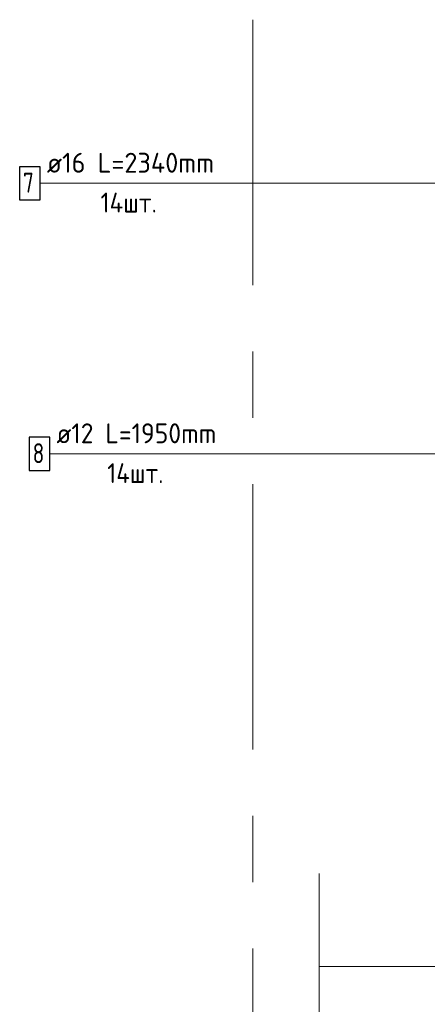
# Model space of a CAD drawing. Header units: metres. Extents: x -38 to 97, y -15 to 21.
# Tile 82 of 233: x 80.004 to 80.619, y -5.907 to -4.423. Entities that reach past the tile are written whole.
import ezdxf

# ---------------------------------------------------------------- set-up
doc = ezdxf.new("R2010")
doc.units = ezdxf.units.M
doc.linetypes.add('______11', pattern=[0.5, 0.4, -0.05, 0, -0.05])
doc.linetypes.add('______5', pattern=[1.1, 0.8, -0.1, 0.1, -0.1])
for name, color, linetype, lineweight in [('XR$4$Арм.стержн.горизонт. 1', 180, 'Continuous', 35), ('XR$4$Арм.стержн.горизонт. 2', 202, 'Continuous', 35), ('XR$4$Общий слой (1)_1', 7, 'Continuous', 13), ('XR$4$Осевая линия (1)', 7, '______5', 13), ('XR$6$Арм.стержн.горизонт. 1', 180, 'Continuous', 35), ('XR$6$Арм.стержн.горизонт. 2', 202, 'Continuous', 35), ('XR$6$Общий слой (1)_1', 7, 'Continuous', 13)]:
    doc.layers.add(name, color=color, linetype=linetype, lineweight=lineweight)
doc.styles.add('ISOCPEUR', font='txt')

# ---------------------------------------------------------------- blocks, each defined once
blk = doc.blocks.new('ЭЛЕМЕНТ_УЗОРА_19')
at = {"color": 7, "linetype": 'Continuous', "lineweight": 13, "transparency": 33554687}
blk.add_line((80.4556, -5.7099), (80.4556, -5.7099), dxfattribs=at)
blk.add_lwpolyline([(80.4556, -6.4399), (80.4556, -6.0829), (80.4156, -6.0727), (80.4956, -6.0588), (80.4556, -6.0472), (80.4556, -5.7099)], dxfattribs=at)
blk = doc.blocks.new('ЭЛЕМЕНТ_УЗОРА_34')
at = {"color": 7, "linetype": 'Continuous', "lineweight": 13, "transparency": 33554687}
blk.add_line((80.4556, -5.7099), (80.4556, -5.7099), dxfattribs=at)
blk.add_lwpolyline([(80.4556, -6.4399), (80.4556, -6.0829), (80.4156, -6.0727), (80.4956, -6.0588), (80.4556, -6.0472), (80.4556, -5.7099)], dxfattribs=at)

msp = doc.modelspace()

# ---------------------------------------------------------------- linework, layer by layer
at = {"layer": 'XR$4$Арм.стержн.горизонт. 1', "color": 7, "linetype": 'Continuous', "lineweight": 13, "transparency": 33554687}
msp.add_line((80.0349, -4.6695), (80.6389, -4.6695), dxfattribs=at)
at = {"layer": 'XR$4$Арм.стержн.горизонт. 1', "color": 7, "linetype": 'Continuous', "lineweight": 25, "transparency": 33554687}
msp.add_lwpolyline([(80.0039, -4.6945), (80.0349, -4.6945), (80.0349, -4.6445), (80.0039, -4.6445), (80.0039, -4.6945)], dxfattribs=at)
at = {"layer": 'XR$4$Арм.стержн.горизонт. 2', "color": 7, "linetype": 'Continuous', "lineweight": 13, "transparency": 33554687}
msp.add_line((80.0494, -5.0773), (80.6354, -5.0773), dxfattribs=at)
at = {"layer": 'XR$4$Арм.стержн.горизонт. 2', "color": 7, "linetype": 'Continuous', "lineweight": 25, "transparency": 33554687}
msp.add_lwpolyline([(80.0184, -5.1023), (80.0494, -5.1023), (80.0494, -5.0523), (80.0184, -5.0523), (80.0184, -5.1023)], dxfattribs=at)
at = {"layer": 'XR$4$Общий слой (1)_1', "color": 7, "linetype": 'Continuous', "lineweight": 13, "transparency": 33554687}
msp.add_line((80.4556, -5.8499), (84.8875, -5.8499), dxfattribs=at)
at = {"layer": 'XR$4$Осевая линия (1)', "color": 253, "linetype": '______11', "lineweight": 13, "true_color": 0xa0a0a0, "transparency": 33554687}
msp.add_line((80.3555, -4.4229), (80.3555, -7.6593), dxfattribs=at)
at = {"layer": 'XR$6$Арм.стержн.горизонт. 1', "color": 7, "linetype": 'Continuous', "lineweight": 13, "transparency": 33554687}
msp.add_line((80.0349, -4.6695), (80.6389, -4.6695), dxfattribs=at)
at = {"layer": 'XR$6$Арм.стержн.горизонт. 1', "color": 7, "linetype": 'Continuous', "lineweight": 25, "transparency": 33554687}
msp.add_lwpolyline([(80.0039, -4.6945), (80.0349, -4.6945), (80.0349, -4.6445), (80.0039, -4.6445), (80.0039, -4.6945)], dxfattribs=at)
at = {"layer": 'XR$6$Арм.стержн.горизонт. 2', "color": 7, "linetype": 'Continuous', "lineweight": 13, "transparency": 33554687}
msp.add_line((80.0494, -5.0773), (80.6354, -5.0773), dxfattribs=at)
at = {"layer": 'XR$6$Арм.стержн.горизонт. 2', "color": 7, "linetype": 'Continuous', "lineweight": 25, "transparency": 33554687}
msp.add_lwpolyline([(80.0184, -5.1023), (80.0494, -5.1023), (80.0494, -5.0523), (80.0184, -5.0523), (80.0184, -5.1023)], dxfattribs=at)
at = {"layer": 'XR$6$Общий слой (1)_1', "color": 7, "linetype": 'Continuous', "lineweight": 13, "transparency": 33554687}
msp.add_line((80.4556, -5.8499), (84.8875, -5.8499), dxfattribs=at)

# ---------------------------------------------------------------- block references
at = {"color": 7, "linetype": 'Continuous', "lineweight": 13, "transparency": 33554687}
for name in ['ЭЛЕМЕНТ_УЗОРА_19', 'ЭЛЕМЕНТ_УЗОРА_34']:
    msp.add_blockref(name, (0, 0), dxfattribs=at)

# ---------------------------------------------------------------- texts
at = {"layer": 'XR$4$Арм.стержн.горизонт. 1', "color": 7, "linetype": 'Continuous', "lineweight": 25, "transparency": 33554687, "char_height": 0.03, "attachment_point": 7, "style": 'ISOCPEUR'}
for s, insert, width in [('\\W0.96;ø16 L=2340mm ', (80.0449, -4.6535), 0.296265), ('\\W0.78;7', (80.0089, -4.6835), 0.032641), ('\\W0.91;14шт. ', (80.1259, -4.7135), 0.133605)]:
    msp.add_mtext(s, dxfattribs=dict(at, insert=insert, width=width))
at = {"layer": 'XR$4$Арм.стержн.горизонт. 2', "color": 7, "linetype": 'Continuous', "lineweight": 25, "transparency": 33554687, "char_height": 0.03, "attachment_point": 7, "style": 'ISOCPEUR'}
for s, insert, width in [('\\W0.94;ø12 L=1950mm ', (80.0594, -5.0613), 0.286961), ('\\W0.78;8', (80.0234, -5.0913), 0.032641), ('\\W0.91;14шт. ', (80.1359, -5.1213), 0.133605)]:
    msp.add_mtext(s, dxfattribs=dict(at, insert=insert, width=width))
at = {"layer": 'XR$6$Арм.стержн.горизонт. 1', "color": 7, "linetype": 'Continuous', "lineweight": 25, "transparency": 33554687, "char_height": 0.03, "attachment_point": 7, "style": 'ISOCPEUR'}
for s, insert, width in [('\\W0.96;ø16 L=2340mm ', (80.0449, -4.6535), 0.296265), ('\\W0.78;7', (80.0089, -4.6835), 0.032641), ('\\W0.91;14шт. ', (80.1259, -4.7135), 0.133605)]:
    msp.add_mtext(s, dxfattribs=dict(at, insert=insert, width=width))
at = {"layer": 'XR$6$Арм.стержн.горизонт. 2', "color": 7, "linetype": 'Continuous', "lineweight": 25, "transparency": 33554687, "char_height": 0.03, "attachment_point": 7, "style": 'ISOCPEUR'}
for s, insert, width in [('\\W0.94;ø12 L=1950mm ', (80.0594, -5.0613), 0.286961), ('\\W0.78;8', (80.0234, -5.0913), 0.032641), ('\\W0.91;14шт. ', (80.1359, -5.1213), 0.133605)]:
    msp.add_mtext(s, dxfattribs=dict(at, insert=insert, width=width))

doc.saveas('drawing.dxf')
